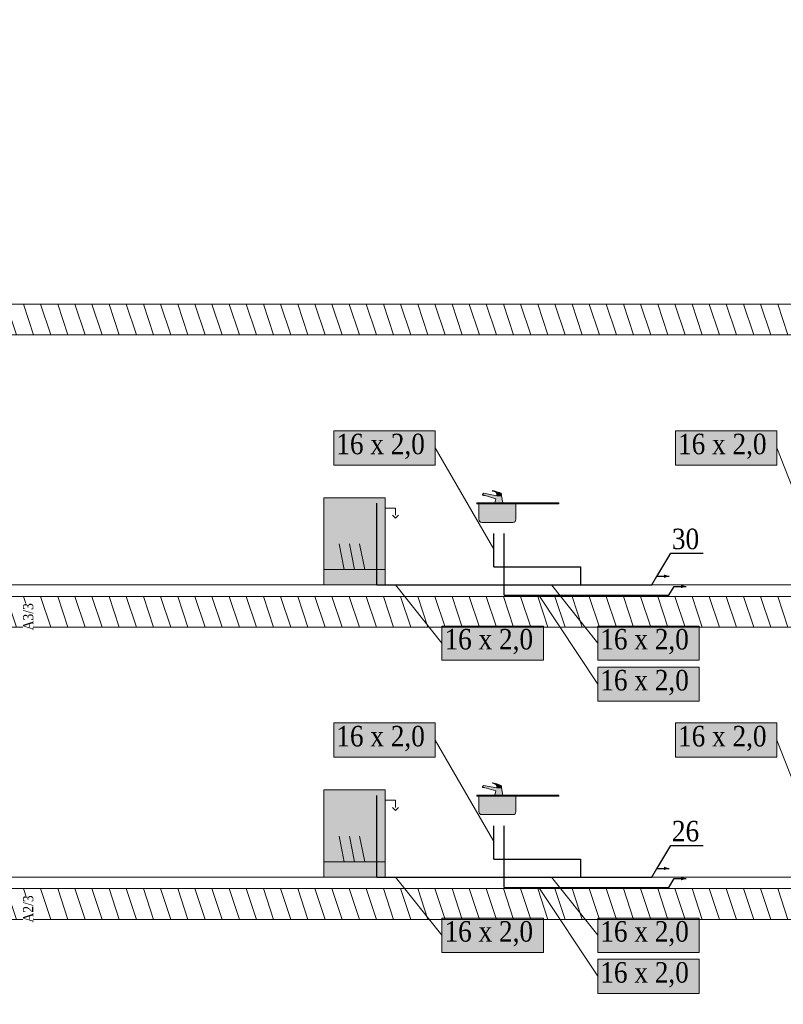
# Model space of a CAD drawing. Header units: millimetres. Extents: x -102560 to 77680, y 7163 to 33028.
# Tile 58 of 80: x -37775 to -30324, y 20602 to 30206. Entities that reach past the tile are written whole.
import ezdxf
from ezdxf import colors
from ezdxf.entities.mleader import LeaderData, LeaderLine
from ezdxf.enums import TextEntityAlignment as Align
from ezdxf.math import Vec2, Vec3

# ---------------------------------------------------------------- set-up
doc = ezdxf.new("R2010")
doc.units = ezdxf.units.MM
for name, color, linetype, lineweight, true_color in [('IS_Działka wody ciepłej', 1, 'Continuous', 30, 0xff0000), ('IS_Działka wody zimnej_etykieta', 7, 'Continuous', 0, 0x000000), ('IS_Konstrukcja (Rozwinięcie)', 7, 'Continuous', 9, 0x000000), ('IS_Odbiornik2', 7, 'Continuous', 0, 0x000000), ('IS_Zlew', 7, 'Continuous', 5, 0x000000), ('IS_Zmywarka', 7, 'Continuous', 5, 0x000000)]:
    doc.layers.add(name, color=color, linetype=linetype, lineweight=lineweight, true_color=true_color)
for name, color, linetype, lineweight in [('IS_Działka wody zimnej', 5, 'Continuous', 30), ('RR_IWK_ciepla woda', 10, 'C.W.U.', 40), ('RR_IWK_opisy', 7, 'Continuous', 0)]:
    doc.layers.add(name, color=color, linetype=linetype, lineweight=lineweight)
doc.styles.add('Garamond_____', font='GARA.TTF')
doc.styles.add('RR', font='GARA.TTF', dxfattribs={"height": 200})
doc.styles.get("Standard").update_dxf_attribs({"font": 'arial.ttf'})
doc.linetypes.add('C.W.U.', pattern='A,16.8,-4.8,["C.W.U.",Standard,S=2.4,R=0,X=-2.4,Y=-1.2],-10.2', length=31.8)

# ---------------------------------------------------------------- blocks, each defined once
blk = doc.blocks.new('16_TypRysWodKan_ZmywarkaCzescKan_00000000-0000-0000-0000-000000000000_Normal')
at = {"layer": 'IS_Zmywarka', "lineweight": 50, "true_color": 0xffffff, "transparency": 33554687}
blk.add_hatch(color=7, dxfattribs=at).paths.add_polyline_path([(-0.3, 0.425), (-0.3, -0.425), (0.3, -0.425), (0.3, 0.425)])
at = {"layer": 'IS_Zmywarka', "lineweight": -2}
blk.add_lwpolyline([(-0.3, 0.425), (0.3, 0.425), (0.3, -0.425), (-0.3, -0.425)], close=True, dxfattribs=at)
for points in [[(-0.3, 0.325), (-0.4, 0.325), (-0.4, 0.255)], [(-0.43, 0.255), (-0.4, 0.225), (-0.37, 0.255)], [(0, -0.275), (0.05, -0.025)], [(0.1, -0.275), (0.15, -0.025)]]:
    blk.add_lwpolyline(points, dxfattribs=at)
for points in [[(-0.1, -0.275, 0), (-0.05, -0.025, 0)], [(-0.3, -0.275, 0), (0.3, -0.275, 0)]]:
    blk.add_polyline3d(points, dxfattribs=at)
blk = doc.blocks.new('16_TypRysWodKan_Zlewozmywak1KRusztem_00000000-0000-0000-0000-000000000000_Normal')
at = {"layer": 'IS_Zlew', "lineweight": 50, "true_color": 0xffffff, "transparency": 33554687}
blk.add_hatch(color=7, dxfattribs=at).paths.add_polyline_path([(-0.4, 0.095), (-0.4, 0.085), (0.4, 0.085), (0.4, 0.095)])
h = blk.add_hatch(color=7, dxfattribs=at)
edge = h.paths.add_edge_path(flags=0)
edge.add_spline(control_points=[(0.02, 0.085), (0.02, 0.01), (0.02, 0.04), (0.02, -0.065), (0.02, -0.085), (0.03, -0.095), (0.05, -0.095), (0.2, -0.095), (0.16, -0.095), (0.35, -0.095), (0.37, -0.095), (0.38, -0.085), (0.38, -0.065), (0.38, 0.005), (0.38, -0.02), (0.38, 0.085), (0.2, 0.085), (0.2, 0.085), (0.02, 0.085)], knot_values=[0, 0, 0, 0, 1, 1, 1, 2, 2, 2, 3, 3, 3, 4, 4, 4, 5, 5, 5, 6, 6, 6, 6], weights=[1, 1, 1, 1, 1, 1, 1, 1, 1, 1, 1, 1, 1, 1, 1, 1, 1, 1, 1], degree=3, periodic=0)
at = {"layer": 'IS_Zlew', "lineweight": -2}
blk.add_lwpolyline([(-0.4, 0.095), (0.4, 0.095), (0.4, 0.085), (-0.4, 0.085)], close=True, dxfattribs=at)
blk.add_open_spline([(0.02, 0.085), (0.02, 0.01), (0.02, 0.04), (0.02, -0.065), (0.02, -0.085), (0.03, -0.095), (0.05, -0.095), (0.2, -0.095), (0.16, -0.095), (0.35, -0.095), (0.37, -0.095), (0.38, -0.085), (0.38, -0.065), (0.38, 0.005), (0.38, -0.02), (0.38, 0.085)], degree=3, knots=[0, 0, 0, 0, 1, 1, 1, 2, 2, 2, 3, 3, 3, 4, 4, 4, 5, 5, 5, 5], dxfattribs=at)
blk = doc.blocks.new('16_TypRysWodKan_BateriaStojacaRuchWyl_00000000-0000-0000-0000-000000000000_Normal')
at = {"layer": 'IS_Odbiornik2', "lineweight": 50, "true_color": 0xffffff, "transparency": 33554687}
blk.add_hatch(color=7, dxfattribs=at).paths.add_polyline_path([(-0.01776, -0.06), (0.06224, -0.06), (0.05224, -0.02), (0.16724, 0.015), (0.16724, 0.01), (0.18224, 0.015), (0.18224, 0.02), (0.17224, 0.035), (0.04224, 0.01), (-0.00276, 0.01)])
h = blk.add_hatch(color=7, dxfattribs=at)
edge = h.paths.add_edge_path(flags=0)
edge.add_spline(control_points=[(-0.00276, 0.01), (0.01974, 0.01), (0.01974, 0.01), (0.04224, 0.01), (0.04224, 0.03), (0.04224, 0.035), (0.04724, 0.04), (0.05224, 0.045), (0.06224, 0.05), (0.08224, 0.055), (0.08724, 0.055), (0.08724, 0.06), (0.08224, 0.06), (0.07224, 0.06), (0.01224, 0.04), (0.00224, 0.035), (-0.00276, 0.03), (-0.00276, 0.02), (-0.00276, 0.01)], knot_values=[-6, -6, -6, -6, -5, -5, -5, -4, -4, -4, -3, -3, -3, -2, -2, -2, -1, -1, -1, 0, 0, 0, 0], weights=[1, 1, 1, 1, 1, 1, 1, 1, 1, 1, 1, 1, 1, 1, 1, 1, 1, 1, 1], degree=3, periodic=0)
at = {"layer": 'IS_Odbiornik2', "lineweight": -2}
blk.add_lwpolyline([(-0.01776, -0.06), (-0.00276, 0.01), (0.04224, 0.01), (0.17224, 0.035), (0.18224, 0.02), (0.18224, 0.015), (0.18224, 0.015), (0.16724, 0.01), (0.16724, 0.015), (0.05224, -0.02), (0.06224, -0.06)], close=True, dxfattribs=at)
blk.add_polyline3d([(0.18224, 0.02, 0), (0.16724, 0.015, 0)], dxfattribs=at)
blk.add_open_spline([(-0.00276, 0.01), (-0.00276, 0.02), (-0.00276, 0.03), (0.00224, 0.035), (0.01224, 0.04), (0.07224, 0.06), (0.08224, 0.06), (0.08724, 0.06), (0.08724, 0.055), (0.08224, 0.055), (0.06224, 0.05), (0.05224, 0.045), (0.04724, 0.04), (0.04224, 0.035), (0.04224, 0.03), (0.04224, 0.01)], degree=3, knots=[0, 0, 0, 0, 1, 1, 1, 2, 2, 2, 3, 3, 3, 4, 4, 4, 5, 5, 5, 5], dxfattribs=at)

msp = doc.modelspace()

# ---------------------------------------------------------------- hatches: boundary and pattern name
at = {"layer": 'IS_Działka wody ciepłej', "extrusion": (0, 0, -1)}
for points in [[(31271.5, 24677.6), (31322.5, 24694.6), (31322.5, 24660.6)], [(31271.5, 21827.6), (31322.5, 21844.6), (31322.5, 21810.6)]]:
    msp.add_hatch(color=256, dxfattribs=at).paths.add_polyline_path(points)
at = {"layer": 'IS_Działka wody zimnej', "extrusion": (0, 0, -1)}
for points in [[(31438.2, 24777.6), (31489.2, 24794.6), (31489.2, 24760.6)], [(31438.2, 21927.6), (31489.2, 21944.6), (31489.2, 21910.6)]]:
    msp.add_hatch(color=256, dxfattribs=at).paths.add_polyline_path(points)
at = {"layer": 'IS_Działka wody zimnej_etykieta', "lineweight": 50, "true_color": 0xffffff, "transparency": 33554687}
for points in [[(-34710.4, 25862.2), (-33720.1, 25862.2), (-33720.1, 26195.9), (-34710.4, 26195.9)], [(-31376.1, 25862.2), (-30385.8, 25862.2), (-30385.8, 26195.9), (-31376.1, 26195.9)], [(-33654.6, 23958), (-32664.3, 23958), (-32664.3, 24291.7), (-33654.6, 24291.7)], [(-32134.6, 23958), (-31144.3, 23958), (-31144.3, 24291.7), (-32134.6, 24291.7)], [(-32134.6, 23558), (-31144.3, 23558), (-31144.3, 23891.7), (-32134.6, 23891.7)], [(-34710.4, 23012.2), (-33720.1, 23012.2), (-33720.1, 23345.9), (-34710.4, 23345.9)], [(-31376.1, 23012.2), (-30385.8, 23012.2), (-30385.8, 23345.9), (-31376.1, 23345.9)], [(-33654.6, 21108), (-32664.3, 21108), (-32664.3, 21441.7), (-33654.6, 21441.7)], [(-32134.6, 21108), (-31144.3, 21108), (-31144.3, 21441.7), (-32134.6, 21441.7)], [(-32134.6, 20708), (-31144.3, 20708), (-31144.3, 21041.7), (-32134.6, 21041.7)]]:
    msp.add_hatch(color=7, dxfattribs=at).paths.add_polyline_path(points)
at = {"layer": 'IS_Konstrukcja (Rozwinięcie)', "true_color": 0xc0c0c0, "transparency": 33554687, "extrusion": (0, 0, -1)}
h = msp.add_hatch(dxfattribs=at)
h.set_pattern_fill('ANSI31', color=9, scale=50.000001, angle=206.62016, style=0)
h.set_pattern_definition([(251.62016, (137390, 27280.6), (150.65169, -50.05629), [])])
h.paths.add_polyline_path([(-2610, 27430.6), (-2610, 27130.6), (60060, 27130.6), (60060, 27430.6)])
h = msp.add_hatch(dxfattribs=at)
h.set_pattern_fill('ANSI31', color=9, scale=50.000001, angle=206.62016, style=0)
h.set_pattern_definition([(251.62016, (137390, 24430.6), (150.65169, -50.05629), [])])
h.paths.add_polyline_path([(-2610, 24580.6), (-2610, 24280.6), (60060, 24280.6), (60060, 24580.6)])
h = msp.add_hatch(dxfattribs=at)
h.set_pattern_fill('ANSI31', color=9, scale=50.000001, angle=206.62016, style=0)
h.set_pattern_definition([(251.62016, (137390, 21580.6), (150.65169, -50.05629), [])])
h.paths.add_polyline_path([(-2610, 21730.6), (-2610, 21430.6), (60060, 21430.6), (60060, 21730.6)])

# ---------------------------------------------------------------- linework, layer by layer
at = {"layer": 'IS_Działka wody ciepłej'}
for p, q in [((-33048.2, 24591.9), (-33048.2, 25192.6)), ((-33048.2, 24591.9), (-31441.5, 24592.6)), ((-33048.2, 21741.9), (-33048.2, 22342.6)), ((-33048.2, 21741.9), (-31441.5, 21742.6))]:
    msp.add_line(p, q, dxfattribs=at)
for points in [[(-31441.5, 24592.6), (-31390.5, 24677.6), (-31271.5, 24677.6)], [(-31441.5, 21742.6), (-31390.5, 21827.6), (-31271.5, 21827.6)]]:
    msp.add_lwpolyline(points, dxfattribs=at)
at = {"layer": 'IS_Działka wody zimnej'}
for p, q in [((-34289.2, 24692.6), (-34289.2, 25488.6)), ((-33149.2, 24868), (-33149.2, 25192.6)), ((-33149.2, 24868), (-32304.5, 24867.9)), ((-32304.5, 24867.9), (-32304.5, 24695.6)), ((-34289.2, 24692.5), (-31608.2, 24692.6)), ((-34289.2, 21842.6), (-34289.2, 22638.6)), ((-33149.2, 22018), (-33149.2, 22342.6)), ((-33149.2, 22018), (-32304.5, 22017.9)), ((-32304.5, 22017.9), (-32304.5, 21845.6)), ((-34289.2, 21842.5), (-31608.2, 21842.6))]:
    msp.add_line(p, q, dxfattribs=at)
for points in [[(-31608.2, 24692.6), (-31557.2, 24777.6), (-31438.2, 24777.6)], [(-31608.2, 21842.6), (-31557.2, 21927.6), (-31438.2, 21927.6)]]:
    msp.add_lwpolyline(points, dxfattribs=at)
at = {"layer": 'IS_Działka wody zimnej_etykieta'}
for p, q in [((-33149.2, 25039.7), (-33720.1, 26029.1)), ((-30007.2, 25056.7), (-30385.8, 26029.1)), ((-33654.6, 24124.8), (-34106.5, 24692.6)), ((-32134.6, 24124.9), (-32586.5, 24692.6)), ((-32134.6, 23724.9), (-32708.2, 24592.6)), ((-33149.2, 22189.7), (-33720.1, 23179.1)), ((-30007.2, 22206.7), (-30385.8, 23179.1)), ((-33654.6, 21274.8), (-34106.5, 21842.6)), ((-32134.6, 21274.9), (-32586.5, 21842.6)), ((-32134.6, 20874.9), (-32708.2, 21742.6))]:
    msp.add_line(p, q, dxfattribs=at)
for points in [[(-34710.4, 25862.2), (-33720.1, 25862.2), (-33720.1, 26195.9), (-34710.4, 26195.9)], [(-31376.1, 25862.2), (-30385.8, 25862.2), (-30385.8, 26195.9), (-31376.1, 26195.9)], [(-33654.6, 23958), (-32664.3, 23958), (-32664.3, 24291.7), (-33654.6, 24291.7)], [(-32134.6, 23958), (-31144.3, 23958), (-31144.3, 24291.7), (-32134.6, 24291.7)], [(-32134.6, 23558), (-31144.3, 23558), (-31144.3, 23891.7), (-32134.6, 23891.7)], [(-34710.4, 23012.2), (-33720.1, 23012.2), (-33720.1, 23345.9), (-34710.4, 23345.9)], [(-31376.1, 23012.2), (-30385.8, 23012.2), (-30385.8, 23345.9), (-31376.1, 23345.9)], [(-33654.6, 21108), (-32664.3, 21108), (-32664.3, 21441.7), (-33654.6, 21441.7)], [(-32134.6, 21108), (-31144.3, 21108), (-31144.3, 21441.7), (-32134.6, 21441.7)], [(-32134.6, 20708), (-31144.3, 20708), (-31144.3, 21041.7), (-32134.6, 21041.7)]]:
    msp.add_lwpolyline(points, close=True, dxfattribs=at)
at = {"layer": 'IS_Konstrukcja (Rozwinięcie)'}
for p, q in [((-60060, 27430.6), (4501.1, 27430.6)), ((-60060, 27130.6), (4501.1, 27130.6)), ((-60060, 24692.6), (4501.1, 24692.6)), ((-60060, 24580.6), (4501.1, 24580.6)), ((-60060, 24280.6), (4501.1, 24280.6)), ((-60060, 21842.6), (4501.1, 21842.6)), ((-60060, 21730.6), (4501.1, 21730.6)), ((-60060, 21430.6), (4501.1, 21430.6))]:
    msp.add_line(p, q, dxfattribs=at)

# ---------------------------------------------------------------- block references
at = {"layer": 'IS_Odbiornik2', "xscale": -1000, "yscale": 1000, "zscale": 1000}
for p in [(-33077.2, 25552.6), (-33077.2, 22702.6)]:
    msp.add_blockref('16_TypRysWodKan_BateriaStojacaRuchWyl_00000000-0000-0000-0000-000000000000_Normal', p, dxfattribs=at)
at = {"layer": 'IS_Zlew', "xscale": -1000, "yscale": 1000, "zscale": 1000}
for p in [(-32914.2, 25397.6), (-32914.2, 22547.6)]:
    msp.add_blockref('16_TypRysWodKan_Zlewozmywak1KRusztem_00000000-0000-0000-0000-000000000000_Normal', p, dxfattribs=at)
at = {"layer": 'IS_Zmywarka', "xscale": -1000, "yscale": 1000, "zscale": 1000}
for p in [(-34508.2, 25117.6), (-34508.2, 22267.6)]:
    msp.add_blockref('16_TypRysWodKan_ZmywarkaCzescKan_00000000-0000-0000-0000-000000000000_Normal', p, dxfattribs=at)

# ---------------------------------------------------------------- texts
at = {"layer": 'IS_Działka wody zimnej_etykieta', "color": 5, "transparency": 33554687, "style": 'Garamond_____'}
for p in [(-34685.4, 26167.4), (-31351.1, 26167.4), (-33629.6, 24263.2), (-32109.6, 24263.2), (-34685.4, 23317.4), (-31351.1, 23317.4), (-33629.6, 21413.2), (-32109.6, 21413.2)]:
    msp.add_text('16 x 2,0', height=200, dxfattribs=at).set_placement(p, align=Align.TOP_LEFT)
at = {"layer": 'RR_IWK_ciepla woda', "linetype": 'Continuous', "ltscale": 20, "style": 'Garamond_____'}
for p in [(-32109.6, 23863.2), (-32109.6, 21013.2)]:
    msp.add_text('16 x 2,0', height=200, dxfattribs=at).set_placement(p, align=Align.TOP_LEFT)
at = {"layer": 'RR_IWK_opisy', "insert": (-102160.7, 30202.1), "char_height": 200, "width": 12404.745, "attachment_point": 1, "style": 'RR'}
msp.add_mtext('\\pi-500,l500,xqjt0,2;UWAGI:\\P1.^IBudynek zasilany będzie z projektowanego przyłącza wodociągowego - wg odrębnego opracowania;\\P2.^IGłówny zestaw wodomierzowy  zlokalizowany będzie w studni wodomierzowej;\\P3.^IIndywidualne zestawy wodomierzowe dla poszczególnych mieszkań instalowane będą w\\~szachtach instalacyjnych na korytarzach ogólnych;\\P4.^IInstalację rozdzielczą wody zimnej, ciepłej i cyrkulacji należy prowadzić pod stropem parteru oraz w\\~szachtach; \\P5.^IDoprowadzenie wody do poszczególnych mieszkań z szafek rodzielaczy prowadzić w\\~warstwach posadzkowych;\\P6.^IInstalację rozdzielczą prowadzoną pod stropem i w szachtach wykonać z rur stalowych zaciskowych;\\P7.^IInstalację prowwadzoną w posadzce wykonać z rur tworzywowych PERT;\\P8.^IPodejścia pod pojedyncze przybory wykonywać rurą %%c16x2,0;\\P9.^ICiepła woda przygotowywana będzie centralnie w zasobniku ciepłej wody zasilanym z\\~pompy ciepła;\\P10.^INależy wykonać instalację cyrkulacji;\\P11.^ICałość instalacji wodociągowej należy izolować termicznie;\\P12.^IWszystkie roboty należy wykonać zgodnie z Polskimi Normami, Warunkami Technicznymi Wykonania i Odbioru Robót oraz zgodnie ze sztuką budowlaną;\\P13.^IRysunki rozpatrywać łącznie z informacjami zawartymi w części opisowej oraz z\\~dokumentacją branżową;\\P14.^IUwagi i opisy zamieszczane w części rys. projektu stanowią integralną część niniejszego opracowania;\\P15.^IWszystkie wymiary, otwory i rzędne należy sprawdzić na budowie, a wszelkie odstępstwa należy korygować przy udziale projektanta i użytkownika, prace montażowe wykonywać zgodnie z obowiązującymi przepisami BHP, zarządzeniami oraz normami PN;\\P16.^IWszelkie wątpliwości i niejasności należy wyjaśnić z projektantem.', dxfattribs=at)

# ---------------------------------------------------------------- leaders
at = {"layer": 'RR_IWK_opisy', "ltscale": 40}
ml = msp.add_multileader_mtext('Standard', dxfattribs=at)
ml.set_content('\\fGaramond|b0|i0;30\\P')
ml.set_leader_properties()
ml.build(insert=Vec2(0, 0))
ml.multileader.update_dxf_attribs({"text_left_attachment_type": 6, "text_right_attachment_type": 6})
ctx = ml.context
ctx.base_point, ctx.char_height, ctx.plane_origin = Vec3(-31412.9, 25001.4), 200, Vec3(-60816.8, 8500.3)
ctx.left_attachment, ctx.right_attachment = 6, 6
notes = []
notes.append((ctx, [(0, (1, 1, 0), (-31420.9, 25001.4), (1, 0), 8, [(0, [(-31560.9, 24771.4)], 0, [])])]))
ctx.mtext.insert = Vec3(-31410.9, 25241.4)
ml = msp.add_multileader_mtext('Standard', dxfattribs=at)
ml.set_content('\\fGaramond|b0|i0;26')
ml.set_leader_properties()
ml.build(insert=Vec2(0, 0))
ml.multileader.update_dxf_attribs({"text_left_attachment_type": 6, "text_right_attachment_type": 6})
ctx = ml.context
ctx.base_point, ctx.char_height, ctx.plane_origin = Vec3(-31412.9, 22151.4), 200, Vec3(-60816.8, 5650.3)
ctx.left_attachment, ctx.right_attachment = 6, 6
notes.append((ctx, [(0, (1, 1, 0), (-31420.9, 22151.4), (1, 0), 8, [(0, [(-31560.9, 21921.4)], 0, [])])]))
ctx.mtext.insert = Vec3(-31410.9, 22391.4)
for ctx, leaders in notes:
    for number, flags, end, landing, length, lines in leaders:
        leader = LeaderData()
        leader.index, (leader.has_last_leader_line, leader.has_dogleg_vector, leader.attachment_direction) = number, flags
        leader.last_leader_point, leader.dogleg_vector, leader.dogleg_length = Vec3(end), Vec3(landing), length
        for number, points, colour, breaks in lines:
            line = LeaderLine()
            line.index, line.vertices, line.color, line.breaks = number, Vec3.list(points), colors.encode_raw_color(colour), breaks
            leader.lines.append(line)
        ctx.leaders.append(leader)

# ---------------------------------------------------------------- next in the draw order: texts
at = {"char_height": 100, "width": 260.581, "attachment_point": 1, "rotation": 90, "style": 'Garamond_____', "bg_fill": 3, "box_fill_scale": 1, "bg_fill_color": 256, "bg_fill_true_color": 13158600, "bg_fill_transparency": 0}
for s, insert in [('A3/3', (-37742.2, 24249)), ('A2/3', (-37742.2, 21399))]:
    msp.add_mtext(s, dxfattribs=dict(at, insert=insert))

doc.saveas('drawing.dxf')
